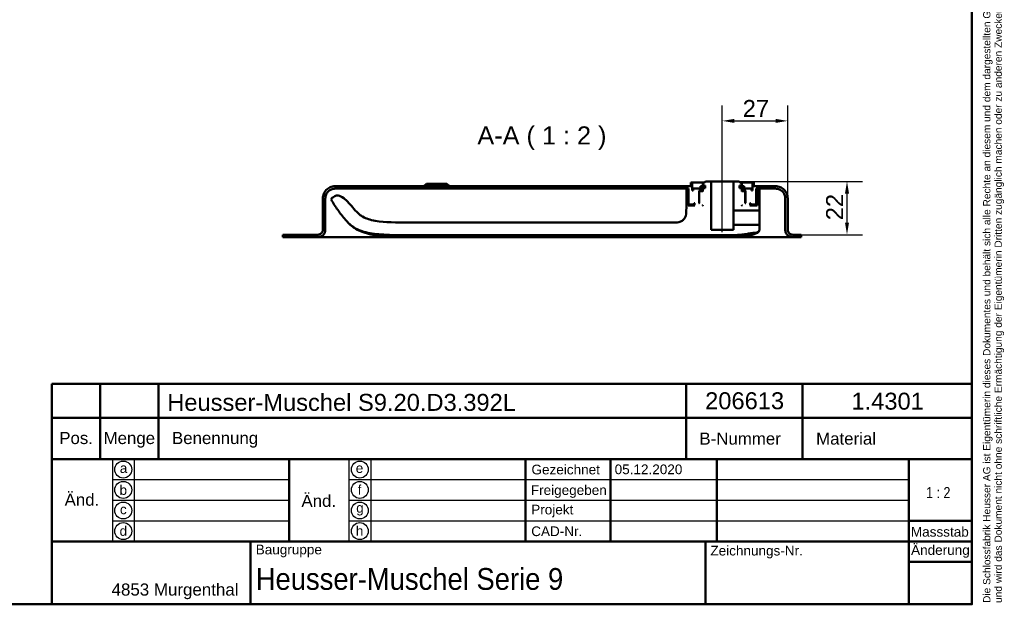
# Model space of a CAD drawing. Header units: millimetres. Extents: x 20 to 833, y 20 to 574.
# Tile 7 of 10: x 427 to 833, y 20 to 261. Entities that reach past the tile are written whole.
import ezdxf
from ezdxf.enums import TextEntityAlignment as Align

# ---------------------------------------------------------------- set-up
doc = ezdxf.new("R2010")
doc.units = ezdxf.units.MM
doc.header["$LTSCALE"] = 2
for name, color, linetype, lineweight in [('Bemaßungen(DIN)', 7, 'Continuous', 25), ('Mittellinie(DIN)', 7, 'Continuous', 25), ('Sichtbare Kanten(DIN)', 7, 'Continuous', 50), ('Skizziergeometrie(DIN)', 7, 'Continuous', 50), ('Skizzierlinie(DIN)', 7, 'Continuous', 25), ('Symbole(DIN)', 7, 'Continuous', 25)]:
    doc.layers.add(name, color=color, linetype=linetype, lineweight=lineweight)
doc.styles.add('Aktuell-DIN', font='arial.ttf')
doc.styles.add('Aktuell-DINGroßer Text', font='arial.ttf')
doc.styles.add('STANDARD-DIN~0', font='arial.ttf')
doc.styles.add('Textstil10', font='arial.ttf')
doc.styles.add('Textstil41', font='arial.ttf', dxfattribs={"width": 0.8})
doc.styles.add('Textstil83', font='arial.ttf', dxfattribs={"width": 0.8})
doc.dimstyles.new('CAD-LAN', dxfattribs={"dimscale": 2, "dimtxt": 3.5, "dimasz": 2.5, "dimexe": 3.175, "dimexo": 0, "dimgap": 0.8, "dimtad": 1, "dimrnd": 1e-08, "dimtxsty": 'STANDARD-DIN~0', "dimcen": 0.09, "dimdle": 10, "dimclrd": 250, "dimclre": 250, "dimclrt": 250, "dimadec": 0, "dimazin": 2, "dimtfac": 1, "dimtmove": 0, "dimatfit": 3, "dimfxl": 1, "dimtolj": 1, "dimtzin": 0, "dimlwd": 25, "dimlwe": 25, "dimarcsym": 0})

# ---------------------------------------------------------------- blocks, each defined once
blk = doc.blocks.new('Ränder Standardrahmen')
at = {"layer": 'Skizziergeometrie(DIN)', "flags": 128}
blk.add_lwpolyline([(10, 10), (10, 287), (410, 287), (410, 10), (10, 10)], dxfattribs=at)
blk = doc.blocks.new('Schriftfelder Heusser')
at = {"layer": 'Skizziergeometrie(DIN)'}
for p, q in [((101, 229.92), (101, 236.92)), ((101, 236.92), (291, 236.92)), ((111, 229.92), (111, 236.92)), ((123, 229.92), (123, 236.92)), ((232, 229.92), (232, 236.92)), ((256, 229.92), (256, 236.92)), ((291, 236.92), (291, 229.92)), ((101, 191.42), (101, 229.92)), ((101, 229.92), (291, 229.92)), ((111, 229.92), (111, 221.42)), ((123, 229.92), (123, 221.42)), ((232, 229.92), (232, 221.42)), ((256, 229.92), (256, 221.42)), ((291, 229.92), (291, 191.42)), ((101, 221.42), (291, 221.42)), ((150, 221.42), (150, 204.42)), ((198.85, 221.42), (198.85, 204.42)), ((216.35, 221.42), (216.35, 204.42)), ((238.35, 221.42), (238.35, 204.42)), ((278, 221.42), (278, 191.42)), ((278, 208.67), (291, 208.67)), ((101, 204.42), (291, 204.42)), ((142, 204.42), (142, 191.42)), ((236, 204.42), (236, 191.42)), ((278, 200.17), (291, 200.17)), ((291, 191.42), (101, 191.42))]:
    blk.add_line(p, q, dxfattribs=at)
at = {"layer": 'Skizzierlinie(DIN)'}
for p, q in [((113.5, 221.42), (113.5, 204.42)), ((118, 221.42), (118, 204.42)), ((162.35, 221.42), (162.35, 204.42)), ((166.85, 221.42), (166.85, 204.42)), ((113.5, 217.17), (150, 217.17)), ((162.35, 217.17), (278, 217.17)), ((113.5, 212.92), (150, 212.92)), ((162.35, 212.92), (278, 212.92)), ((113.5, 208.67), (150, 208.67)), ((162.35, 208.67), (278, 208.67))]:
    blk.add_line(p, q, dxfattribs=at)
for centre in [(115.75, 219.25), (164.6, 219.25), (115.75, 215.04), (164.6, 215.04), (115.75, 210.79), (164.6, 210.79), (115.75, 206.54), (164.6, 206.54)]:
    blk.add_circle(centre, 1.75, dxfattribs=at)
at = {"layer": 'Symbole(DIN)', "color": 7, "insert": (293.33, 191.7), "char_height": 1.5, "width": 182.3003, "attachment_point": 1, "rotation": 90, "line_spacing_factor": 0.944221, "style": 'Aktuell-DIN'}
blk.add_mtext('\\fArial|b0|i0;\\H1.5000;Die Schlossfabrik Heusser AG ist Eigentümerin dieses Dokumentes und behält sich alle Rechte an diesem und dem dargestellten Gegenstand vor. Der Empfänger anerkennt diese Rechte\\Pund wird das Dokument nicht ohne schriftliche Ermächtigung der Eigentümerin Dritten zugänglich machen oder zu anderen Zwecken verwenden, zu dem es ihm übergeben worden ist.\\P ', dxfattribs=at)
at = {"layer": 'Symbole(DIN)', "color": 179, "true_color": 0x262659, "style": 'Aktuell-DIN'}
for s, insert, char_height, attachment_point in [('Pos.', (106, 227), 2.489, 2), ('Menge', (117, 227), 2.489, 2), ('Benennung', (125.81, 225.38), 2.489, 4), ('B-Nummer', (234.74, 225.62), 2.489, 4), ('Material', (265.02, 225.62), 2.489, 5), ('\\fArial|b0|i0;a', (115.81, 219.53), 2, 5), ('\\fArial|b0|i0;e', (164.54, 219.53), 2, 5), ('\\fArial|b0|i0;Gezeichnet', (200.05, 219.23), 2, 4), ('\\fArial|b0|i0;b', (115.75, 215), 2, 5), ('\\fArial|b0|i0;f', (164.55, 215.06), 2, 5), ('\\fArial|b0|i0;Freigegeben', (199.92, 216), 2, 1), ('\\fArial|b0|i0;c', (115.75, 211.01), 2, 5), ('\\fArial|b0|i0;g', (164.63, 211.05), 2, 5), ('\\fArial|b0|i0;Projekt', (200, 211.98), 2, 1), ('\\fArial|b0|i0;d', (115.76, 206.55), 2, 5), ('\\fArial|b0|i0;h', (164.55, 206.57), 2, 5), ('\\fArial|b0|i0;CAD-Nr.', (200, 207.5), 2, 1), ('\\fArial|b0|i0;\\H2.0000;Massstab', (284.39, 206.37), 2, 5), ('\\fArial|b0|i0;\\H2.0000;Baugruppe', (143.1, 203.73), 2, 1), ('\\fArial|b0|i0;Zeichnungs-Nr.', (237, 203.5), 2, 1), ('\\fArial|b0|i0;\\H2.5000;4853 Murgenthal', (113.33, 192.46), 2.5, 7)]:
    blk.add_mtext(s, dxfattribs=dict(at, insert=insert, char_height=char_height, attachment_point=attachment_point))
at = {"layer": 'Symbole(DIN)', "color": 179, "true_color": 0x262659, "attachment_point": 5, "style": 'Aktuell-DIN'}
for s, insert, char_height, width in [('Änd.', (107.21, 213), 2.489, 12.3494), ('Änd.', (156.12, 212.76), 2.489, 12.3494), ('\\fArial|b0|i0;Änderung', (284.51, 202.33), 2, 12.1143)]:
    blk.add_mtext(s, dxfattribs=dict(at, insert=insert, char_height=char_height, width=width))
at = {"layer": 'Symbole(DIN)', "color": 7, "insert": (143.1, 196.62), "char_height": 4.5, "width": 90.18, "attachment_point": 4, "style": 'Aktuell-DIN'}
blk.add_mtext('\\fArial|b0|i0;\\W0.90;\\H4.5000;Heusser-Muschel Serie 9', dxfattribs=at)
at = {"layer": 'Symbole(DIN)', "color": 179, "true_color": 0x262659, "style": 'Textstil10'}
blk.add_attdef('ERSTELLUNGSDATUM_001', (217.23, 218.29), '', height=2, dxfattribs=at)
at = {"layer": 'Symbole(DIN)', "color": 179, "true_color": 0x262659}
for tag, height, style, p in [('AUTOR', 2.49, 'Aktuell-DIN', (240.03, 219.26)), ('KONTROLLDATUM', 2, 'Textstil10', (217.42, 215.04)), ('KONTROLLIERT_VON', 2, 'Textstil10', (239.98, 215.05))]:
    blk.add_attdef(tag, text='', height=height, dxfattribs=dict(at, style=style)).set_placement(p, align=Align.MIDDLE_LEFT)
at = {"layer": 'Symbole(DIN)', "color": 7, "style": 'Textstil83', "width": 0.8}
blk.add_attdef('Anfänglicher_Ansichtsmaßstab_001', (281.57, 213.34), '', height=2.3, dxfattribs=at)
at = {"layer": 'Symbole(DIN)', "color": 179, "true_color": 0x262659, "style": 'Textstil10'}
blk.add_attdef('PROJEKT', text='', height=2, dxfattribs=at).set_placement((217.77, 209.72), align=Align.BOTTOM_LEFT)
at = {"layer": 'Symbole(DIN)', "color": 7, "style": 'Textstil41', "width": 0.8}
blk.add_attdef('STATUS', text='', height=5, dxfattribs=at).set_placement((284.53, 195.86), align=Align.MIDDLE_CENTER)
blk = doc.blocks.new('*D24')
at = {"layer": 'Bemaßungen(DIN)', "color": 250, "linetype": 'Continuous', "lineweight": 25, "true_color": 0x3f3f3f, "transparency": 16777216}
for p, q in [((716.93, 199.67), (716.93, 226.02)), ((743.93, 187.67), (743.93, 226.02)), ((721.93, 219.67), (738.93, 219.67))]:
    blk.add_line(p, q, dxfattribs=at)
at = {"layer": 'Bemaßungen(DIN)', "color": 250, "linetype": 'Continuous', "true_color": 0x3f3f3f, "transparency": 16777216}
for points in [[(721.93, 220.5), (721.93, 218.84), (716.93, 219.67)], [(738.93, 220.5), (738.93, 218.84), (743.93, 219.67)]]:
    blk.add_solid(points, dxfattribs=at)
at = {"layer": 'Defpoints', "color": 0, "linetype": 'Continuous', "transparency": 16777216}
for p in [(743.93, 219.67), (716.93, 199.67), (743.93, 187.67)]:
    blk.add_point(p, dxfattribs=at)
at = {"layer": 'Bemaßungen(DIN)', "color": 250, "linetype": 'Continuous', "lineweight": 25, "true_color": 0x3f3f3f, "transparency": 16777216, "insert": (725.36, 228.3), "char_height": 7, "attachment_point": 1, "style": 'STANDARD-DIN~0'}
blk.add_mtext('\\A1;27', dxfattribs=at)
blk = doc.blocks.new('*D25')
at = {"layer": 'Bemaßungen(DIN)', "color": 250, "linetype": 'Continuous', "lineweight": 25, "true_color": 0x3f3f3f, "transparency": 16777216}
for p, q in [((723.93, 194.67), (774.78, 194.67)), ((768.43, 189.67), (768.43, 177.67)), ((748.43, 172.67), (774.78, 172.67))]:
    blk.add_line(p, q, dxfattribs=at)
at = {"layer": 'Bemaßungen(DIN)', "color": 250, "linetype": 'Continuous', "true_color": 0x3f3f3f, "transparency": 16777216}
for points in [[(767.6, 189.67), (769.27, 189.67), (768.43, 194.67)], [(767.6, 177.67), (769.27, 177.67), (768.43, 172.67)]]:
    blk.add_solid(points, dxfattribs=at)
at = {"layer": 'Defpoints', "color": 0, "linetype": 'Continuous', "transparency": 16777216}
for p in [(723.93, 194.67), (748.43, 172.67), (768.43, 172.67)]:
    blk.add_point(p, dxfattribs=at)
at = {"layer": 'Bemaßungen(DIN)', "color": 250, "linetype": 'Continuous', "lineweight": 25, "true_color": 0x3f3f3f, "transparency": 16777216, "insert": (759.8, 178.63), "char_height": 7, "attachment_point": 1, "rotation": 90, "style": 'STANDARD-DIN~0'}
blk.add_mtext('\\A1;22', dxfattribs=at)

msp = doc.modelspace()

# ---------------------------------------------------------------- linework, layer by layer
at = {"layer": 'Mittellinie(DIN)', "linetype": 'Continuous'}
msp.add_line((716.932, 173.671), (716.932, 199.671), dxfattribs=at)
at = {"layer": 'Sichtbare Kanten(DIN)'}
for p, q in [((703.932, 192.671), (556.932, 192.671)), ((556.932, 191.671), (702.932, 191.671)), ((594.682, 193.671), (593.682, 192.671)), ((594.682, 193.671), (603.182, 193.671)), ((603.182, 193.671), (604.182, 192.671)), ((702.771, 191.172), (702.069, 191.172)), ((702.069, 191.172), (702.069, 183.66)), ((702.771, 184.671), (702.771, 191.172)), ((702.932, 191.172), (702.771, 191.172)), ((702.932, 191.671), (702.932, 185.271)), ((702.932, 191.671), (702.932, 185.271)), ((704.432, 194.171), (703.932, 194.171)), ((703.932, 194.171), (703.932, 192.671)), ((703.932, 194.171), (703.932, 192.671)), ((704.432, 190.871), (704.432, 194.171)), ((704.432, 194.171), (709.432, 194.171)), ((707.932, 191.671), (704.932, 191.671)), ((704.932, 191.671), (704.932, 190.871)), ((704.932, 190.871), (704.932, 191.671)), ((709.418, 192.771), (707.916, 192.771)), ((707.916, 192.771), (707.916, 191.871)), ((707.916, 191.871), (707.916, 192.771)), ((707.916, 191.871), (708.932, 191.871)), ((707.932, 190.871), (707.932, 191.671)), ((707.932, 191.671), (708.932, 191.671)), ((709.932, 194.671), (708.932, 193.671)), ((709.932, 194.671), (708.932, 193.671)), ((708.932, 193.671), (708.932, 192.971)), ((708.932, 193.671), (708.932, 192.971)), ((708.932, 192.971), (709.832, 192.971)), ((708.932, 191.871), (708.932, 190.471)), ((708.932, 191.871), (708.932, 190.471)), ((709.418, 191.871), (709.418, 192.771)), ((709.832, 192.771), (709.418, 192.771)), ((709.832, 191.871), (709.418, 191.871)), ((709.832, 192.971), (709.832, 191.871)), ((709.832, 191.871), (709.832, 192.971)), ((712.382, 194.671), (709.932, 194.671)), ((712.382, 174.671), (712.382, 194.671)), ((712.382, 194.671), (721.482, 194.671)), ((723.932, 194.671), (721.482, 194.671)), ((721.482, 194.671), (721.482, 182.671)), ((724.932, 193.671), (723.932, 194.671)), ((723.932, 194.671), (724.932, 193.671)), ((724.032, 191.871), (724.032, 192.971)), ((724.032, 192.971), (724.932, 192.971)), ((724.032, 191.871), (724.032, 192.971)), ((724.446, 192.771), (724.032, 192.771)), ((724.446, 191.871), (724.032, 191.871)), ((724.432, 194.171), (729.432, 194.171)), ((725.949, 192.771), (724.446, 192.771)), ((724.446, 192.771), (724.446, 191.871)), ((724.932, 192.971), (724.932, 193.671)), ((724.932, 193.671), (724.932, 192.971)), ((724.932, 190.471), (724.932, 191.871)), ((724.932, 191.871), (725.949, 191.871)), ((724.932, 191.871), (724.932, 190.471)), ((724.932, 191.671), (725.932, 191.671)), ((728.932, 191.671), (725.932, 191.671)), ((725.932, 191.671), (725.932, 190.871)), ((725.949, 191.871), (725.949, 192.771)), ((725.949, 191.871), (725.949, 192.771)), ((728.932, 190.871), (728.932, 191.671)), ((728.932, 190.871), (728.932, 191.671)), ((729.932, 194.171), (729.432, 194.171)), ((729.432, 194.171), (729.432, 190.871)), ((729.932, 192.671), (729.932, 194.171)), ((729.932, 194.171), (729.932, 192.671)), ((738.932, 192.671), (729.932, 192.671)), ((730.932, 185.271), (730.932, 191.671)), ((730.932, 191.671), (738.932, 191.671)), ((730.932, 191.671), (730.932, 185.271)), ((731.372, 191.172), (730.932, 191.172)), ((732.256, 191.172), (731.372, 191.172)), ((731.372, 191.172), (731.372, 184.671)), ((732.256, 182.871), (732.256, 191.172)), ((551.932, 187.671), (551.932, 174.671)), ((551.932, 174.671), (551.932, 187.671)), ((552.932, 174.671), (552.932, 187.671)), ((556.888, 188.574), (556.021, 188.043)), ((704.932, 190.871), (704.432, 190.871)), ((707.382, 190.671), (707.182, 190.871)), ((707.182, 190.871), (707.932, 190.871)), ((707.382, 185.871), (707.382, 190.671)), ((707.382, 190.671), (707.632, 190.671)), ((707.632, 190.671), (707.432, 190.471)), ((707.632, 190.671), (707.432, 190.471)), ((707.432, 190.471), (707.432, 185.671)), ((707.432, 190.471), (707.432, 185.671)), ((708.732, 190.671), (707.632, 190.671)), ((708.932, 190.871), (707.932, 190.871)), ((708.932, 190.471), (708.732, 190.671)), ((708.932, 190.671), (708.732, 190.671)), ((725.932, 190.871), (724.932, 190.871)), ((725.132, 190.671), (724.932, 190.471)), ((725.132, 190.671), (724.932, 190.671)), ((726.232, 190.671), (725.132, 190.671)), ((725.932, 190.871), (726.682, 190.871)), ((726.432, 190.471), (726.232, 190.671)), ((726.232, 190.671), (726.482, 190.671)), ((726.232, 190.671), (726.432, 190.471)), ((726.432, 185.671), (726.432, 190.471)), ((726.432, 190.471), (726.432, 185.671)), ((726.682, 190.871), (726.482, 190.671)), ((726.482, 190.671), (726.482, 185.871)), ((729.432, 190.871), (728.932, 190.871)), ((742.932, 187.671), (742.932, 174.671)), ((743.932, 174.671), (743.932, 187.671)), ((743.932, 187.671), (743.932, 187.671)), ((743.932, 174.671), (743.932, 187.671)), ((705.632, 184.671), (702.771, 184.671)), ((702.932, 185.271), (703.132, 185.071)), ((703.132, 185.071), (702.932, 185.271)), ((703.132, 185.071), (705.232, 185.071)), ((705.232, 185.071), (705.332, 185.171)), ((705.232, 185.071), (705.432, 185.071)), ((705.332, 185.171), (705.332, 185.671)), ((705.332, 185.671), (705.632, 185.671)), ((705.432, 185.171), (705.332, 185.171)), ((705.632, 185.671), (705.432, 185.471)), ((705.632, 185.671), (705.432, 185.471)), ((705.432, 185.471), (705.432, 184.871)), ((705.432, 185.471), (705.432, 184.871)), ((705.432, 184.871), (705.632, 184.671)), ((705.632, 184.671), (705.432, 184.871)), ((707.182, 185.671), (707.382, 185.871)), ((707.432, 185.671), (707.182, 185.671)), ((707.432, 185.871), (707.382, 185.871)), ((708.732, 184.671), (708.932, 184.871)), ((708.932, 184.671), (708.732, 184.671)), ((708.932, 184.871), (708.932, 184.671)), ((708.932, 184.871), (708.932, 184.671)), ((724.932, 184.671), (724.932, 184.871)), ((724.932, 184.871), (725.132, 184.671)), ((724.932, 184.871), (724.932, 184.671)), ((725.132, 184.671), (724.932, 184.671)), ((726.482, 185.871), (726.432, 185.871)), ((726.682, 185.671), (726.432, 185.671)), ((726.482, 185.871), (726.682, 185.671)), ((728.432, 185.471), (728.232, 185.671)), ((728.232, 185.671), (728.532, 185.671)), ((728.232, 185.671), (728.432, 185.471)), ((728.232, 184.671), (728.432, 184.871)), ((728.232, 184.671), (728.432, 184.871)), ((731.372, 184.671), (728.232, 184.671)), ((728.432, 184.871), (728.432, 185.471)), ((728.432, 185.471), (728.432, 184.871)), ((728.532, 185.171), (728.432, 185.171)), ((728.432, 185.071), (728.632, 185.071)), ((728.532, 185.671), (728.532, 185.171)), ((728.532, 185.171), (728.632, 185.071)), ((728.632, 185.071), (730.732, 185.071)), ((730.732, 185.071), (730.932, 185.271)), ((730.732, 185.071), (730.932, 185.271)), ((721.482, 182.671), (732.056, 182.671)), ((721.482, 179.671), (721.482, 182.671)), ((721.482, 176.672), (721.482, 179.671)), ((696.069, 177.66), (590.218, 177.66)), ((732.056, 176.672), (721.482, 176.672)), ((721.482, 176.672), (721.482, 174.671)), ((732.256, 174.896), (732.256, 176.472)), ((549.932, 172.671), (535.432, 172.671)), ((535.432, 172.671), (535.432, 171.671)), ((535.432, 172.641), (535.432, 172.641)), ((535.432, 171.671), (535.432, 172.641)), ((535.432, 171.671), (549.932, 171.671)), ((535.432, 171.671), (535.432, 171.671)), ((575.471, 171.671), (549.932, 171.671)), ((551.932, 174.671), (551.932, 174.671)), ((720.394, 171.671), (575.471, 171.671)), ((590.218, 172.487), (717.071, 172.487)), ((721.482, 174.671), (712.382, 174.671)), ((745.932, 171.671), (720.394, 171.671)), ((730.927, 173.463), (731.496, 173.72)), ((748.432, 172.671), (745.932, 172.671)), ((745.932, 171.671), (749.432, 171.671)), ((748.432, 172.641), (748.432, 172.671)), ((748.432, 172.641), (748.432, 172.671)), ((749.432, 172.641), (748.432, 172.641)), ((749.432, 171.671), (749.432, 172.641)), ((749.432, 171.671), (749.432, 172.641))]:
    msp.add_line(p, q, dxfattribs=at)
for points, degree, knots in [([(556.932, 192.671), (556.584, 192.671), (556.238, 192.636), (555.568, 192.495), (555.246, 192.392), (554.334, 191.995), (553.789, 191.615), (552.889, 190.681), (552.536, 190.14), (552.054, 188.95), (551.932, 188.316), (551.932, 187.671)], 3, [-0.78930523, -0.78930523, -0.78930523, -0.78930523, -0.68480532, -0.68480532, -0.58346864, -0.58346864, -0.38572109, -0.38572109, -0.19345948, -0.19345948, 0, 0, 0, 0]), ([(552.932, 187.671), (552.932, 187.95), (552.961, 188.227), (553.073, 188.763), (553.156, 189.02), (553.474, 189.75), (553.778, 190.186), (554.525, 190.906), (554.958, 191.188), (555.909, 191.574), (556.416, 191.671), (556.932, 191.671)], 3, [-0.63144419, -0.63144419, -0.63144419, -0.63144419, -0.54784426, -0.54784426, -0.46677491, -0.46677491, -0.30857687, -0.30857687, -0.15476759, -0.15476759, 0, 0, 0, 0]), ([(743.932, 187.671), (743.932, 188.019), (743.897, 188.365), (743.756, 189.036), (743.653, 189.357), (743.256, 190.27), (742.876, 190.815), (741.942, 191.715), (741.401, 192.068), (740.211, 192.549), (739.577, 192.671), (738.932, 192.671)], 3, [-0.78930523, -0.78930523, -0.78930523, -0.78930523, -0.68480532, -0.68480532, -0.58346864, -0.58346864, -0.38572109, -0.38572109, -0.19345948, -0.19345948, 0, 0, 0, 0]), ([(738.932, 191.671), (739.211, 191.671), (739.487, 191.643), (740.024, 191.53), (740.281, 191.448), (741.011, 191.13), (741.447, 190.826), (742.167, 190.079), (742.449, 189.646), (742.835, 188.695), (742.932, 188.187), (742.932, 187.671)], 3, [-0.63144419, -0.63144419, -0.63144419, -0.63144419, -0.54784426, -0.54784426, -0.46677491, -0.46677491, -0.30857687, -0.30857687, -0.15476758, -0.15476758, 0, 0, 0, 0]), ([(556.021, 188.043), (555.87, 187.951), (555.716, 187.857), (555.551, 187.688), (555.506, 187.629), (555.444, 187.5), (555.427, 187.435), (555.42, 187.279), (555.437, 187.193), (555.51, 186.968), (555.591, 186.827), (555.67, 186.688)], 3, [-0.17367895, -0.17367895, -0.17367895, -0.17367895, -0.12156866, -0.12156866, -0.09787758, -0.09787758, -0.07579482, -0.07579482, -0.04796725, -0.04796725, -0.00000831, -0.00000831, -0.00000831, -0.00000831]), ([(565.909, 182.109), (564.385, 183.679), (563.025, 185.455), (560.941, 187.414), (560.17, 188.065), (559.017, 188.66), (558.637, 188.811), (557.939, 188.924), (557.707, 188.899), (557.261, 188.802), (557.06, 188.679), (556.888, 188.574)], 3, [-0.50021574, -0.50021574, -0.50021574, -0.50021574, -0.23943298, -0.23943298, -0.13865835, -0.13865835, -0.09616056, -0.09616056, -0.06047166, -0.06047166, 0, 0, 0, 0]), ([(555.67, 186.688), (556.531, 185.191), (557.466, 183.741), (559.484, 180.953), (560.559, 179.622), (561.706, 178.348)], 3, [-1.0323292, -1.0323292, -1.0323292, -1.0323292, -0.5141271, -0.5141271, 0, 0, 0, 0]), ([(702.069, 183.66), (702.069, 182.533), (702.069, 181.45), (701.705, 180.068), (701.536, 179.653), (701.05, 178.934), (700.758, 178.647), (699.968, 178.13), (699.471, 177.954), (698.076, 177.66), (697.094, 177.66), (696.069, 177.66)], 3, [-1.1173827, -1.1173827, -1.1173827, -1.1173827, -0.7826773, -0.7826773, -0.6296804, -0.6296804, -0.4865248, -0.4865248, -0.3073079, -0.3073079, 0, 0, 0, 0]), ([(590.218, 177.66), (584.205, 177.66), (579.208, 177.66), (572.885, 178.442), (571.047, 178.885), (567.797, 180.283), (566.78, 181.211), (565.909, 182.109)], 3, [-1.2266395, -1.2266395, -1.2266395, -1.2266395, -0.691815, -0.691815, -0.3753769, -0.3753769, 0, 0, 0, 0]), ([(732.056, 182.671), (732.07, 182.671), (732.084, 182.673), (732.11, 182.678), (732.123, 182.682), (732.16, 182.698), (732.182, 182.714), (732.218, 182.751), (732.232, 182.773), (732.251, 182.82), (732.256, 182.845), (732.256, 182.871)], 3, [-0.031571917, -0.031571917, -0.031571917, -0.031571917, -0.027391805, -0.027391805, -0.023338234, -0.023338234, -0.015428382, -0.015428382, -0.007738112, -0.007738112, 0, 0, 0, 0]), ([(732.256, 182.871), (732.256, 182.871), (732.256, 182.871), (732.255, 182.831), (732.252, 182.646), (732.248, 182.349), (732.244, 181.948), (732.239, 181.461), (732.234, 180.72), (732.232, 180.089), (732.232, 179.671)], 3, [0, 0, 0, 0, 0.00001441, 0.06149449, 0.12297456, 0.18445463, 0.24593471, 0.30741478, 0.36889486, 0.49185516, 0.49185516, 0.49185516, 0.49185516]), ([(732.232, 179.671), (732.232, 179.254), (732.234, 178.623), (732.239, 177.881), (732.244, 177.395), (732.248, 176.994), (732.252, 176.697), (732.255, 176.512), (732.256, 176.472), (732.256, 176.472), (732.256, 176.472)], 3, [0, 0, 0, 0, 0.12296025, 0.1844403, 0.24592035, 0.3074004, 0.36888045, 0.4303605, 0.49184055, 0.49214697, 0.49214697, 0.49214697, 0.49214697]), ([(561.706, 178.348), (562.626, 177.326), (563.714, 176.203), (567.041, 174.346), (568.981, 173.708), (575.99, 172.487), (581.844, 172.487), (590.218, 172.487)], 3, [-5.3413361, -5.3413361, -5.3413361, -5.3413361, -3.87583, -3.87583, -2.5120678, -2.5120678, 0, 0, 0, 0]), ([(562.148, 177.866), (563.145, 176.806), (564.286, 175.83), (565.544, 175.078), (566.371, 174.584), (567.243, 174.173), (568.141, 173.829), (568.718, 173.607), (569.306, 173.413), (569.901, 173.241), (570.496, 173.07), (571.097, 172.921), (571.701, 172.79), (572.306, 172.659), (572.915, 172.546), (573.526, 172.447), (574.136, 172.349), (574.749, 172.265), (575.364, 172.192), (579.665, 171.683), (584.023, 171.678), (588.361, 171.673), (588.98, 171.673), (589.599, 171.672), (590.218, 171.672)], 3, [0.0656897, 0.0656897, 0.0656897, 0.0656897, 0.5045898, 0.5045898, 0.5045898, 0.7934328, 0.7934328, 0.7934328, 0.979333, 0.979333, 0.979333, 1.1652333, 1.1652333, 1.1652333, 1.3511335, 1.3511335, 1.3511335, 1.5370338, 1.5370338, 1.5370338, 2.8383356, 2.8383356, 2.8383356, 3.024121, 3.024121, 3.024121, 3.024121]), ([(731.496, 173.72), (731.634, 173.782), (731.769, 173.843), (731.964, 173.97), (732.032, 174.028), (732.145, 174.17), (732.184, 174.251), (732.256, 174.507), (732.256, 174.698), (732.256, 174.896)], 3, [-0.16488382, -0.16488382, -0.16488382, -0.16488382, -0.12161657, -0.12161657, -0.09145523, -0.09145523, -0.05932166, -0.05932166, -0.0000025, -0.0000025, -0.0000025, -0.0000025]), ([(732.256, 176.472), (732.256, 176.486), (732.254, 176.499), (732.249, 176.526), (732.245, 176.539), (732.229, 176.576), (732.214, 176.597), (732.176, 176.633), (732.155, 176.648), (732.107, 176.667), (732.082, 176.672), (732.056, 176.672)], 3, [-0.03157194, -0.03157194, -0.03157194, -0.03157194, -0.027392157, -0.027392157, -0.023338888, -0.023338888, -0.015429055, -0.015429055, -0.007738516, -0.007738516, 0, 0, 0, 0]), ([(551.932, 174.671), (551.932, 174.532), (551.918, 174.394), (551.862, 174.126), (551.821, 173.997), (551.662, 173.632), (551.51, 173.414), (551.136, 173.054), (550.92, 172.913), (550.444, 172.72), (550.19, 172.671), (549.932, 172.671)], 3, [-0.31572209, -0.31572209, -0.31572209, -0.31572209, -0.27392213, -0.27392213, -0.23338746, -0.23338746, -0.15428844, -0.15428844, -0.07738379, -0.07738379, -0.00000193, -0.00000193, -0.00000193, -0.00000193]), ([(549.932, 171.671), (550.141, 171.671), (550.349, 171.693), (550.751, 171.777), (550.944, 171.839), (551.491, 172.077), (551.818, 172.306), (552.358, 172.866), (552.57, 173.19), (552.859, 173.904), (552.932, 174.285), (552.932, 174.671)], 3, [-0.47358314, -0.47358314, -0.47358314, -0.47358314, -0.41088319, -0.41088319, -0.35008119, -0.35008119, -0.23143265, -0.23143265, -0.11607569, -0.11607569, 0, 0, 0, 0]), ([(590.219, 171.672), (590.219, 171.672), (591.805, 171.672), (594.976, 171.673), (601.316, 171.672), (610.83, 171.673), (623.519, 171.672), (637.786, 171.672), (653.639, 171.672), (669.506, 171.672), (685.362, 171.672), (698.038, 171.672), (707.592, 171.672), (713.925, 171.672), (717.069, 171.672)], 5, [0, 0, 0, 0, 0, 0, 0.0001149, 0.7929364, 1.585758, 3.1714011, 4.7570442, 6.3426873, 7.9283304, 9.5139735, 11.0996166, 12.6881676, 12.6881676, 12.6881676, 12.6881676, 12.6881676, 12.6881676]), ([(717.071, 172.487), (718.251, 172.487), (719.431, 172.485), (721.697, 172.504), (722.942, 172.528), (724.074, 172.601)], 3, [-0.70980307, -0.70980307, -0.70980307, -0.70980307, -0.34028588, -0.34028588, 0, 0, 0, 0]), ([(728.147, 172.345), (727.985, 172.307), (727.821, 172.271), (726.971, 172.096), (726.247, 171.985), (724.555, 171.798), (723.576, 171.744), (722.268, 171.704), (721.937, 171.697), (721.358, 171.687), (721.111, 171.684), (720.863, 171.681)], 3, [1.50303648, 1.50303648, 1.50303648, 1.50303648, 1.55600529, 1.55600529, 1.77467041, 1.77467041, 2.06793355, 2.06793355, 2.1673513, 2.1673513, 2.24159113, 2.24159113, 2.24159113, 2.24159113]), ([(724.074, 172.601), (724.562, 172.632), (725.054, 172.674), (725.979, 172.779), (726.42, 172.84), (726.855, 172.915)], 3, [-0.27987278, -0.27987278, -0.27987278, -0.27987278, -0.1329255, -0.1329255, -0.00064851, -0.00064851, -0.00064851, -0.00064851]), ([(726.856, 172.915), (727.451, 173.018), (728.081, 173.156), (729.361, 173.36), (729.996, 173.426), (730.633, 173.406)], 3, [-0.38718082, -0.38718082, -0.38718082, -0.38718082, -0.19115671, -0.19115671, -0.00002529, -0.00002529, -0.00002529, -0.00002529]), ([(727.521, 172.211), (727.624, 172.231), (727.98, 172.304), (728.543, 172.432), (729.06, 172.571), (729.502, 172.71), (729.803, 172.816), (729.93, 172.863)], 5, [0.34551975, 0.34551975, 0.34551975, 0.34551975, 0.34551975, 0.34551975, 0.39901306, 0.53186776, 0.64871378, 0.64871378, 0.64871378, 0.64871378, 0.64871378, 0.64871378]), ([(732.089, 174.099), (732.088, 174.098), (732.089, 174.099), (732.084, 174.094), (732.077, 174.085), (732.042, 174.039), (732.102, 174.089), (731.823, 173.776), (731.657, 173.643), (731.208, 173.39), (730.957, 173.266), (730.34, 173.006), (729.981, 172.871), (729.581, 172.741)], 3, [0, 0, 0, 0, 0.1362941, 0.1362941, 0.3189241, 0.3189241, 0.77563, 0.77563, 1.0136857, 1.0136857, 1.1833748, 1.1833748, 1.3355923, 1.3355923, 1.3355923, 1.3355923]), ([(730.633, 173.406), (730.692, 173.404), (730.738, 173.402), (730.833, 173.421), (730.874, 173.439), (730.927, 173.463)], 3, [-0.035306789, -0.035306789, -0.035306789, -0.035306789, -0.017481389, -0.017481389, 0, 0, 0, 0]), ([(742.932, 174.671), (742.932, 174.463), (742.954, 174.255), (743.038, 173.853), (743.1, 173.66), (743.338, 173.113), (743.566, 172.785), (744.126, 172.245), (744.451, 172.034), (745.165, 171.745), (745.545, 171.671), (745.932, 171.671)], 3, [-0.47358314, -0.47358314, -0.47358314, -0.47358314, -0.41088319, -0.41088319, -0.35008119, -0.35008119, -0.23143265, -0.23143265, -0.11607569, -0.11607569, 0, 0, 0, 0]), ([(745.932, 172.671), (745.793, 172.671), (745.655, 172.686), (745.387, 172.742), (745.258, 172.783), (744.893, 172.942), (744.675, 173.094), (744.315, 173.468), (744.174, 173.684), (743.981, 174.16), (743.932, 174.414), (743.932, 174.671)], 3, [-0.31571433, -0.31571433, -0.31571433, -0.31571433, -0.27392213, -0.27392213, -0.23338746, -0.23338746, -0.15428844, -0.15428844, -0.07738379, -0.07738379, 0, 0, 0, 0])]:
    msp.add_open_spline(points, degree=degree, knots=knots, dxfattribs=at)

# ---------------------------------------------------------------- block references
at = {"xscale": 2, "yscale": 2, "zscale": 2}
msp.add_blockref('Ränder Standardrahmen', (0, 0), dxfattribs=at)
msp.add_blockref('Schriftfelder Heusser', (238, -362.833), dxfattribs=at).add_auto_attribs({'ERSTELLUNGSDATUM_001': '05.12.2020', 'Anfänglicher_Ansichtsmaßstab_001': '1 : 2'})

# ---------------------------------------------------------------- texts
at = {"layer": 'Symbole(DIN)', "color": 7, "insert": (615.759, 207.671), "char_height": 7.4676, "attachment_point": 7, "style": 'Aktuell-DINGroßer Text'}
msp.add_mtext('A-A ( 1 : 2 )', dxfattribs=at)
at = {"layer": 'Symbole(DIN)', "color": 7, "char_height": 7, "attachment_point": 1, "style": 'Aktuell-DIN'}
for s, insert, width in [('{\\fArial|b0|i0;\\H7.0000;Heusser-Muschel S9.20.D3.392L}', (487.659, 106.906), 144.02821), ('{\\fArial|b0|i0;\\H7.0000;206613}', (709.83, 107.58), 32.62043), ('{\\fArial|b0|i0;\\H7.0000;1.4301}', (770.274, 107.401), 29.89939)]:
    msp.add_mtext(s, dxfattribs=dict(at, insert=insert, width=width))

# ---------------------------------------------------------------- dimensions: what is measured, and where the dimension line sits
at = {"layer": 'Bemaßungen(DIN)', "color": 250, "linetype": 'Continuous', "lineweight": 25, "true_color": 0x3f3f3f}
for base, p1, p2, angle, picture, middle in [((743.932, 219.671), (716.932, 199.671), (743.932, 187.671), 180, '*D24', (730.432, 219.671)), ((768.432, 172.671), (723.932, 194.671), (748.432, 172.671), 90, '*D25', (768.432, 183.671))]:
    dim = msp.add_linear_dim(base=base, p1=p1, p2=p2, angle=angle, dimstyle='CAD-LAN', override={"dimgap": 0.8, "dimdec": 2, "dimtol": 0, "dimlim": 0, "dimtp": 0, "dimtm": 0, "dimtdec": 2, "dimtofl": 0, "dimatfit": 1}, dxfattribs=at)
    dim.commit()
    dim.dimension.update_dxf_attribs({"geometry": picture, "text_midpoint": middle, "dimtype": 160})

doc.saveas('drawing.dxf')
